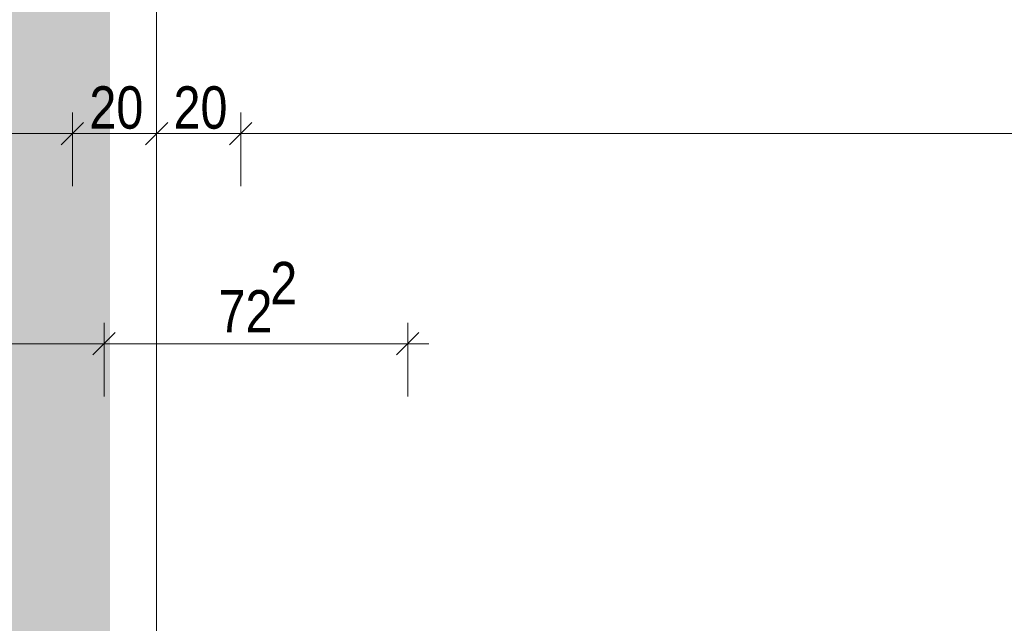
# Model space of a CAD drawing. Extents: x -743 to 300, y 62 to 1112.
# Tile 101 of 179: x -615 to -569, y 1014 to 1042. Entities that reach past the tile are written whole.
import ezdxf
from ezdxf.lldxf.tags import DXFTag

# ---------------------------------------------------------------- set-up
doc = ezdxf.new("R2010")
doc.units = 0
doc.layers.get('0').update_dxf_attribs({"lineweight": 13})
doc.layers.add('70 -71 Achsen- 1 Gebäudeachsen', color=7, linetype='STRICHPUNKT2-A06CPV7LL0', lineweight=18)
doc.layers.add('70 -76 Bemaßung- 2 Allgemein', color=9, linetype='Continuous', lineweight=5, true_color=0x808080)
doc.layers.add('iwb_Layout BA_Markierung', color=7, linetype='Continuous', lineweight=9, true_color=0xbadcdc)
doc.styles.get("Standard").update_dxf_attribs({"font": 'ARIALN.TTF'})
tags = doc.linetypes.add('STRICHPUNKT2-A06CPV7LL0', pattern=[12.7, 6.35, -3.175, 0, -3.175]).pattern_tags.tags
tags[10:11] = [DXFTag(74, 4), DXFTag(75, 0), DXFTag(340, '0'), DXFTag(46, 0.0), DXFTag(50, 0.0), DXFTag(44, 0.0), DXFTag(45, 0.0)]
tags[8:9] = [DXFTag(74, 4), DXFTag(75, 0), DXFTag(340, '0'), DXFTag(46, 0.0), DXFTag(50, 0.0), DXFTag(44, 0.0), DXFTag(45, 0.0)]
tags[6:7] = [DXFTag(74, 4), DXFTag(75, 0), DXFTag(340, '0'), DXFTag(46, 0.0), DXFTag(50, 0.0), DXFTag(44, 0.0), DXFTag(45, 0.0)]
tags[4:5] = [DXFTag(74, 4), DXFTag(75, 0), DXFTag(340, '0'), DXFTag(46, 0.0), DXFTag(50, 0.0), DXFTag(44, 0.0), DXFTag(45, 0.0)]

# ---------------------------------------------------------------- blocks, each defined once
blk = doc.blocks.new('Polygon-A06CPV78L0')
at = {"color": 0, "linetype": 'ByBlock', "lineweight": -2, "ltscale": 0.13}
blk.add_solid([(-611.222, 86.203), (-682.362, 86.014), (-611.055, 1083.814), (-682.362, 1083.814)], dxfattribs=at)
blk = doc.blocks.new('Referenz-A06CPV7ML0')
at = {"layer": '70 -71 Achsen- 1 Gebäudeachsen', "color": 0, "linetype": 'STRICHPUNKT2-A06CPV7LL0', "ltscale": 0.18}
blk.add_line((-608.852, 1084.852), (-608.852, 85.412), dxfattribs=at)
at = {"layer": '70 -76 Bemaßung- 2 Allgemein', "color": 0, "linetype": 'Continuous', "ltscale": 0.13}
for p, q in [((-612.852, 1034.352), (-612.852, 1037.852)), ((-612.852, 1034.352), (-612.852, 1037.852)), ((-608.852, 1036.912), (-608.852, 1037.852)), ((-608.852, 1036.912), (-608.852, 1037.852)), ((-604.852, 1034.352), (-604.852, 1037.852)), ((-604.852, 1034.352), (-604.852, 1037.852)), ((-613.912, 1036.852), (-682.489, 1036.852)), ((-611.852, 1036.852), (-613.912, 1036.852)), ((-613.852, 1036.852), (-611.791, 1036.852)), ((-609.912, 1036.852), (-611.791, 1036.852)), ((-607.852, 1036.852), (-609.912, 1036.852)), ((-609.852, 1036.852), (-607.791, 1036.852)), ((-605.912, 1036.852), (-607.791, 1036.852)), ((-603.852, 1036.852), (-605.912, 1036.852)), ((-605.852, 1036.852), (-603.791, 1036.852)), ((-461.912, 1036.852), (-603.791, 1036.852)), ((-611.352, 1024.352), (-611.352, 1027.852)), ((-611.352, 1024.352), (-611.352, 1027.852)), ((-596.912, 1024.352), (-596.912, 1027.852)), ((-612.412, 1026.852), (-681.291, 1026.852)), ((-610.352, 1026.852), (-612.412, 1026.852)), ((-612.352, 1026.852), (-610.291, 1026.852)), ((-597.972, 1026.852), (-610.291, 1026.852)), ((-595.912, 1026.852), (-597.972, 1026.852))]:
    blk.add_line(p, q, dxfattribs=at)
at = {"layer": '70 -76 Bemaßung- 2 Allgemein', "color": 0, "linetype": 'Continuous', "lineweight": 20, "ltscale": 0.2}
for p, q in [((-612.321, 1037.383), (-613.382, 1036.322)), ((-613.382, 1036.322), (-612.321, 1037.383)), ((-608.321, 1037.383), (-609.382, 1036.322)), ((-609.382, 1036.322), (-608.321, 1037.383)), ((-604.321, 1037.383), (-605.382, 1036.322)), ((-605.382, 1036.322), (-604.321, 1037.383)), ((-610.821, 1027.383), (-611.882, 1026.322)), ((-611.882, 1026.322), (-610.821, 1027.383)), ((-596.381, 1027.383), (-597.442, 1026.322))]:
    blk.add_line(p, q, dxfattribs=at)
at = {"layer": '70 -76 Bemaßung- 2 Allgemein', "color": 0, "linetype": 'Continuous', "ltscale": 0.13, "char_height": 2.01377, "attachment_point": 1}
for s, insert in [('{\\fArial Narrow;20}', (-612.048, 1039.103)), ('{\\fArial Narrow;20}', (-608.048, 1039.103)), ('{\\fArial Narrow;2}', (-603.45, 1030.748)), ('{\\fArial Narrow;72}', (-605.911, 1029.406))]:
    blk.add_mtext(s, dxfattribs=dict(at, insert=insert))

msp = doc.modelspace()

# ---------------------------------------------------------------- block references
at = {"color": 8, "lineweight": 13, "ltscale": 0.13, "true_color": 0x808080}
msp.add_blockref('Referenz-A06CPV7ML0', (0, 0), dxfattribs=at)
at = {"layer": 'iwb_Layout BA_Markierung', "ltscale": 0.13}
msp.add_blockref('Polygon-A06CPV78L0', (0, 0), dxfattribs=at)

doc.saveas('drawing.dxf')
